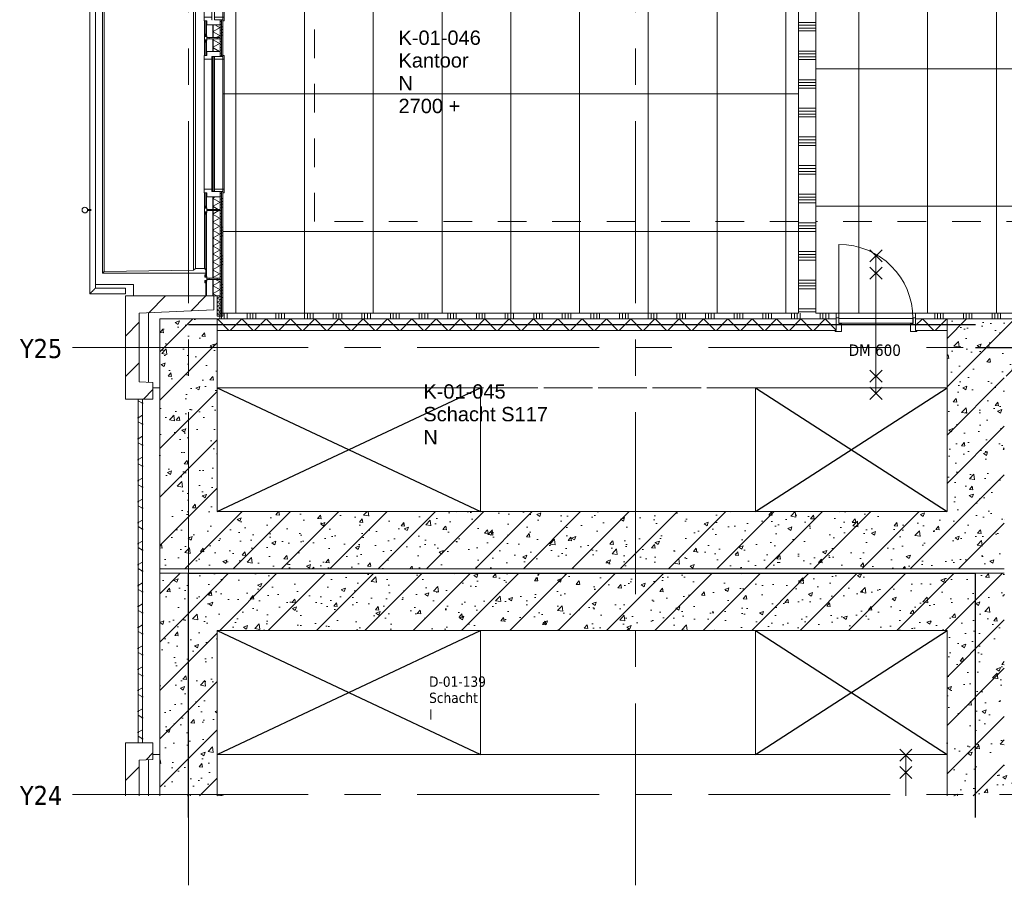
# Model space of a CAD drawing. Header units: millimetres. Extents: x 83969 to 141394, y 139608 to 176267.
# Tile 1 of 40: x 84327 to 92920, y 139608 to 147161. Entities that reach past the tile are written whole.
import ezdxf
from ezdxf.enums import TextEntityAlignment as Align

# ---------------------------------------------------------------- set-up
doc = ezdxf.new("R2010")
doc.units = ezdxf.units.MM
doc.header["$LTSCALE"] = 50
doc.linetypes.add('B0401', pattern=[9.5, 5, -1.5, -3])
doc.linetypes.add('CENTER', pattern=[50.8, 31.75, -6.35, 6.35, -6.35])
for name, color, linetype in [('00---0--FM-RUIMTENR', 7, 'Continuous'), ('AL68----_BRAND_60 MIN', 92, 'BR60'), ('AT$1A---_BWDTEKST', 7, 'Continuous'), ('AT$1A---_PLAFONDHOOGTE', 7, 'Continuous'), ('AT$1A---_TEKST', 7, 'Continuous'), ('AT$1A---_ZONETEKST', 7, 'Continuous')]:
    doc.layers.add(name, color=color, linetype=linetype)
for name, color, linetype, lineweight in [('AA$1A---_ARCEER', 1, 'Continuous', 18), ('AL$7A---_STRAMIEN', 8, 'CENTER', 9), ('AL21----_BUITENWAND', 7, 'Continuous', 9), ('AL21----_BUITENWANDAFW', 4, 'Continuous', 9), ('AL22----_BINNENWAND', 7, 'Continuous', 9), ('AL23----_VLOEREN', 2, 'Continuous', 9), ('AL28----_KOLOMKOP_BETONBAND', 2, 'B0401', 9), ('AL31----_BUITENKOZIJN', 14, 'Continuous', 9), ('AL32----_BINNENKOZIJN', 3, 'Continuous', 9), ('AL32----_tekst', 14, 'Continuous', 9), ('AL34----_BALUSTRADES', 1, 'Continuous', 9), ('AL35----_PLAFONDS', 16, 'Continuous', 9), ('AT$1A---_200ZONETEKST', 7, 'Continuous', 9)]:
    doc.layers.add(name, color=color, linetype=linetype, lineweight=lineweight)
doc.styles.add('FM_TEKST', font='arial.ttf')
doc.styles.add('Tahoma', font='tahoma.ttf', dxfattribs={"height": 100})
doc.styles.add('Tahoma_1', font='tahoma.ttf', dxfattribs={"height": 90})
doc.styles.add('Tahoma_3', font='tahoma.ttf', dxfattribs={"height": 166.628086})
doc.linetypes.add('BR60', pattern='A,15,-1,["60",Standard,S=2.5,R=0,X=0,Y=-1.25],-4', length=20)
pattern_1 = [(50, (154885.57, 120319.74), (364.3679, -31.8783), [38.1, -419.1]), (355, (154885.57, 120319.74), (-70.4859, 382.1133), [30.48, -335.28]), (100.451, (154915.94, 120317.1), (293.885, 350.2334), [32.38, -356.18]), (46.184, (154885.57, 120421.34), (542.1585, -84.0858), [57.15, -628.65]), (96.636, (154930.75, 120414.33), (474.805, 494.8554), [48.57, -534.27]), (351.184, (154885.6, 120421.34), (474.81, 494.85), [45.72, -502.92]), (21, (154936.37, 120395.94), (303.2285, -204.5305), [38.1, -419.1]), (326, (154936.37, 120395.94), (123.6039, 368.376), [30.48, -335.28]), (71.451, (154961.64, 120378.9), (426.8341, 163.8427), [32.38, -356.18]), (37.5, (154885.57, 120319.74), (6.17665, 169.11015), [1.676, -329.54, 1.676, -338.684, -336.55]), (37.5, (154885.57, 120319.74), (6.17665, 169.11015), [-671.576, 1.676, -334.874]), (7.5, (154885.57, 120319.74), (133.63888, 200.3615), [1.676, -192.38, 1.676, -321.92, -128.27]), (7.5, (154885.57, 120319.74), (133.63888, 200.3615), [-517.652, 1.676, -126.594]), (327.5, (154772.29, 120319.74), (271.18182, -11.45836), [1.676, -125.324, 1.676, -394.564, -525.78]), (327.5, (154772.29, 120319.74), (271.18182, -11.45836), [-523.24, 1.676, -524.104]), (317.5, (154721.5, 120319.74), (296.2585, 50.85285), [1.676, -163.424, 1.676, -261.468, -373.38]), (317.5, (154721.5, 120319.74), (296.2585, 50.85285), [-428.244, 1.676, -371.704]), (45, (154885.57, 120319.74), (211.036, -211.036), [])]
pattern_2 = [(0, (154885.574, 120319.74), (0, 25), [])]

# ---------------------------------------------------------------- blocks, each defined once
blk = doc.blocks.new('LUMC_constructie_2018_rvt-1-bwd N-01')
at = {"layer": 'AA$1A---_ARCEER'}
h = blk.add_hatch(dxfattribs=at)
h.set_pattern_fill('FP_250', color=256, style=0, pattern_type=2)
h.set_pattern_definition(pattern_1)
h.paths.add_polyline_path([(85550, 142870), (86050, 142870), (86050, 144550), (85550, 144550), (85550, 143685)], flags=0)
h = blk.add_hatch(dxfattribs=at)
h.set_pattern_fill('FP_250', color=256, style=0, pattern_type=2)
h.set_pattern_definition(pattern_1)
h.paths.add_polyline_path([(92420, 144050), (93850, 144050), (93850, 144550), (92420, 144550)], flags=0)
h = blk.add_hatch(dxfattribs=at)
h.set_pattern_fill('FP_250', color=256, style=0, pattern_type=2)
h.set_pattern_definition(pattern_1)
h.paths.add_polyline_path([(92420, 142370), (92920, 142370), (92920, 144050), (92420, 144050), (92420, 142585.8)], flags=0)
h = blk.add_hatch(dxfattribs=at)
h.set_pattern_fill('FP_250', color=256, style=0, pattern_type=2)
h.set_pattern_definition(pattern_1)
h.paths.add_polyline_path([(87010.6, 142370), (92420, 142370), (92420, 142870), (85550, 142870), (85550, 142370)], flags=0)
h = blk.add_hatch(dxfattribs=at)
h.set_pattern_fill('FP_250', color=256, style=0, pattern_type=2)
h.set_pattern_definition(pattern_1)
h.paths.add_polyline_path([(85550, 140387.3), (86050, 140387.3), (86050, 142330), (85550, 142330)], flags=0)
h = blk.add_hatch(dxfattribs=at)
h.set_pattern_fill('FP_250', color=256, style=0, pattern_type=2)
h.set_pattern_definition(pattern_1)
h.paths.add_polyline_path([(92920, 141830), (92920, 142330), (86050, 142330), (86050, 141830), (92420, 141830)], flags=0)
h = blk.add_hatch(dxfattribs=at)
h.set_pattern_fill('FP_250', color=256, style=0, pattern_type=2)
h.set_pattern_definition(pattern_1)
h.paths.add_polyline_path([(92420, 140387.3), (92920, 140387.3), (92920, 141830), (92420, 141830)], flags=0)
h = blk.add_hatch(dxfattribs=at)
h.set_pattern_fill('FP_250', color=256, style=0, pattern_type=2)
h.set_pattern_definition(pattern_1)
h.paths.add_polyline_path([(93093.8, 140387.3), (93850, 140387.3), (93850, 140650), (92920, 140650), (92920, 140387.3)], flags=0)
for p, q in [((86050, 142870), (88350, 143950)), ((86050, 143950), (88350, 142870)), ((90750, 143950), (92420, 142870)), ((90750, 142870), (92420, 143950)), ((86050, 140750), (88350, 141830)), ((86050, 141830), (88350, 140750)), ((90750, 141830), (92420, 140750)), ((90750, 140750), (92420, 141830))]:
    blk.add_line(p, q)
at = {"layer": 'AL22----_BINNENWAND'}
for p, q in [((86050, 144550), (85550, 144550)), ((85550, 144550), (85550, 142870)), ((86050, 142870), (86050, 144550)), ((93850, 144550), (92420, 144550)), ((92420, 144550), (92420, 144050)), ((92420, 144050), (92420, 142870)), ((85550, 142870), (85550, 142370)), ((92420, 142870), (86050, 142870)), ((85550, 142370), (92420, 142370)), ((86050, 142330), (85550, 142330)), ((85550, 142330), (85550, 140387.3)), ((92920, 142330), (86050, 142330)), ((92420, 142370), (92920, 142370)), ((86050, 140387.3), (86050, 141830)), ((86050, 141830), (92420, 141830)), ((92420, 141830), (92420, 140387.3))]:
    blk.add_line(p, q, dxfattribs=at)
at = {"layer": 'AL23----_VLOEREN'}
for p, q in [((85450, 144603.7), (85450, 143996.3)), ((85490, 143950), (85550, 143950)), ((86050, 143950), (88350, 143950)), ((88350, 142870), (88350, 143950)), ((88350, 143950), (88350, 142870)), ((90750, 143950), (90750, 142870)), ((90750, 143950), (92420, 143950)), ((90750, 142870), (90750, 143950)), ((85550, 142330), (85550, 142370)), ((85550, 142370), (85550, 142330)), ((88350, 140750), (88350, 141830)), ((88350, 141830), (88350, 140750)), ((90750, 141830), (90750, 140750)), ((90750, 140750), (90750, 141830)), ((85450, 140703.7), (85450, 140387.3)), ((85550, 140750), (85490, 140750)), ((88350, 140750), (86050, 140750)), ((92420, 140750), (90750, 140750))]:
    blk.add_line(p, q, dxfattribs=at)
at = {"layer": 'AL28----_KOLOMKOP_BETONBAND'}
for p, q in [((86900, 145400), (86900, 148425)), ((86900, 145400), (86900, 148425)), ((91125, 145400), (86900, 145400)), ((91125, 145400), (86900, 145400)), ((124539, 145400), (91275, 145400)), ((124539, 145400), (91275, 145400)), ((85450, 144603.7), (85450, 143996.3)), ((85490, 143950), (85550, 143950)), ((86050, 143950), (92420, 143950)), ((90750, 143950), (88350, 143950)), ((85550, 140750), (85490, 140750)), ((88350, 140750), (86050, 140750)), ((90750, 140750), (88350, 140750)), ((88350, 140750), (90750, 140750)), ((92420, 140750), (90750, 140750)), ((93350, 140750), (92920, 140750))]:
    blk.add_line(p, q, dxfattribs=at)
blk = doc.blocks.new('21_LUMC_MOD_prefab_gevelbekleding_kolom - wand_eind_rechts-6407676-bwd N-01')
at = {"layer": 'AL21----_BUITENWANDAFW'}
h = blk.add_hatch(dxfattribs=at)
h.set_pattern_fill('FP_253', color=256, style=0, pattern_type=2)
h.set_pattern_definition([(135, (20080.26, 69250.57), (-176.7767, -176.7767), [])])
h.paths.add_polyline_path([(12.7, -311), (12.7, -265), (-300, -265), (-305.5, -145), (-450, -145), (-450, -385), (12.7, -385)], flags=0)
for p, q in [((-305.5, -145), (-450, -145)), ((-450, -145), (-450, -385)), ((-300, -265), (-305.5, -145)), ((12.7, -265), (-300, -265)), ((-450, -385), (12.7, -385))]:
    blk.add_line(p, q, dxfattribs=at)
blk = doc.blocks.new('21_LUMC_MOD_prefab_gevelbekleding_kolom - wand_eind_links-6407699-bwd N-01')
at = {"layer": 'AL21----_BUITENWANDAFW'}
h = blk.add_hatch(dxfattribs=at)
h.set_pattern_fill('FP_264', color=256, style=0, pattern_type=2)
h.set_pattern_definition([(135, (23980.26, 69250.57), (-176.7767, -176.7767), [])])
h.paths.add_polyline_path([(450, -145.2), (450, -145), (305.5, -145.2), (300, -265), (-300, -265), (-330, 385), (-450, 385), (-450, -385), (450, -385)], flags=0)
for p, q in [((-330, 385), (-450, 385)), ((-450, 385), (-450, -385)), ((-300, -265), (-330, 385)), ((305.5, -145), (300, -265)), ((450, -145), (305.5, -145)), ((450, -385), (450, -145)), ((300, -265), (-300, -265)), ((-450, -385), (450, -385))]:
    blk.add_line(p, q, dxfattribs=at)
blk = doc.blocks.new('23_LUMC_MOD_prefab_gevelbekleding_balkon - balkonplaat-2979898-bwd N-01')
at = {"layer": 'AL23----_VLOEREN'}
for p, q in [((-3305, 872.5), (-3295, 872.5)), ((-2705, 872.5), (-2695, 872.5)), ((-1205, 872.5), (-1195, 872.5)), ((1195, 872.5), (1205, 872.5)), ((2695, 872.5), (2705, 872.5)), ((3295, 872.5), (3305, 872.5)), ((-3305, 802.5), (-3295, 802.5)), ((-3228, 802.5), (-3226, 802.5)), ((-3226, 778.5), (-3228, 780.5)), ((-2774, 802.5), (-2772, 802.5)), ((-2705, 802.5), (-2695, 802.5)), ((-1205, 802.5), (-1195, 802.5)), ((-305, 802.5), (-295, 802.5)), ((1195, 802.5), (1205, 802.5)), ((2695, 802.5), (2705, 802.5)), ((3210, 762.5), (3221.5, 774)), ((3250, 774), (3250, -127.5)), ((3295, 802.5), (3305, 802.5)), ((-3325, 762.5), (-3250, 762.5)), ((-3250, 766), (-3250, 762.5)), ((-3250, 762.5), (-3210, 762.5)), ((-3210, 762.5), (-3218.5, 771)), ((-3210, 762.5), (-2550, 762.5)), ((-1350, 762.5), (-1050, 762.5)), ((-450, 762.5), (-150, 762.5)), ((1050, 762.5), (1350, 762.5)), ((2550, 762.5), (3210, 762.5)), ((3210, 682.5), (3210, 762.5)), ((-3210, 682.5), (-3210, 667.5)), ((-3210, 682.5), (3210, 682.5)), ((-3210, 667.5), (-3210, 572.5)), ((-3210, 667.5), (3225, 667.5)), ((3225, 667.5), (3210, 682.5)), ((3235, -112.5), (3225, 667.5)), ((-3250, 572.5), (-3325, 572.5)), ((-3226.2, 572.5), (-3250, 572.5)), ((-3250, 572.5), (-3250, -127.5)), ((-3235, -112.5), (-3226.2, 572.5)), ((-3210, 572.5), (-3226.2, 572.5)), ((-3350, 142.5), (-3450, 142.5)), ((-3350, 142.5), (-3350, -189.1)), ((3350, -189.2), (3350, 142.5)), ((3350, 142.5), (3450, 142.5)), ((-3250, -127.5), (-3235, -112.5)), ((3250, -127.5), (-3250, -127.5)), ((-3235, -112.5), (3235, -112.5)), ((3250, -127.5), (3235, -112.5))]:
    blk.add_line(p, q, dxfattribs=at)
for radius, start, end in [(95, 90, 270), (50, 0, 180), (50, 180, 0)]:
    blk.add_arc((-3325, 667.5), radius, start, end, dxfattribs=at)
blk = doc.blocks.new('Railing - standaard_2rails-3175959-bwd N-01')
at = {"layer": 'AL34----_BALUSTRADES'}
for p, q in [((-30, -4), (-30, 4)), ((0.9, 4), (-30, 4)), ((-10, 4), (-10, 85)), ((0.9, -4), (-30, -4)), ((-10, -85), (-10, -4))]:
    blk.add_line(p, q, dxfattribs=at)
for radius, start, end in [(24.1, 90, 270), (24.1, 162.76738, 180), (24.1, 127.58894, 160.69847), (24.2, 55.33669, 124.66331), (24.2, 270, 90), (24.2, 19.30153, 52.41106), (24.2, 0, 17.23262), (24.1, 180, 197.23262), (24.1, 199.30153, 232.41106), (24.1, 235.33669, 304.66331), (24.2, 307.58894, 340.69847), (24.2, 342.76738, 0)]:
    blk.add_arc((-54.2, 0), radius, start, end, dxfattribs=at)
blk = doc.blocks.new('Railing - Railing-5681899-bwd N-01')
at = {"layer": 'AL34----_BALUSTRADES'}
for p, q in [((-69945.5, 31300.3), (-69945.5, 24450.3)), ((-69945.5, 31300.3), (-69897.2, 31300.3)), ((-69897.2, 24498.6), (-69897.2, 31300.3)), ((-69635.6, 24498.6), (-69897.2, 24498.6)), ((-69635.6, 24498.6), (-69635.6, 24450.3)), ((-69945.5, 24450.3), (-69635.6, 24450.3))]:
    blk.add_line(p, q, dxfattribs=at)
blk.add_open_spline([(-69945.5, 24450.3), (-69945.5, 24450.3), (-69945.1, 24450.7), (-69943.7, 24452.1), (-69942.3, 24453.5), (-69940.9, 24455), (-69939.5, 24456.3), (-69938.1, 24457.7), (-69936.1, 24459.7), (-69933.9, 24461.9), (-69932.1, 24463.8), (-69930.6, 24465.2), (-69929.1, 24466.7), (-69927.6, 24468.2), (-69926.1, 24469.7), (-69924.5, 24471.3), (-69923, 24472.9), (-69921.4, 24474.5), (-69919.8, 24476), (-69918.2, 24477.6), (-69916.7, 24479.2), (-69915.1, 24480.7), (-69913.6, 24482.2), (-69912.1, 24483.7), (-69910.7, 24485.2), (-69909.3, 24486.5), (-69907.9, 24487.9), (-69906.2, 24489.6), (-69904.6, 24491.2), (-69903.2, 24492.6), (-69901.9, 24494), (-69900.4, 24495.4), (-69899, 24496.8), (-69897.6, 24498.2), (-69897.2, 24498.6), (-69897.2, 24498.6)], degree=3, knots=[0, 0, 0, 0, 0.083333, 0.125, 0.166667, 0.208333, 0.229167, 0.25, 0.291667, 0.333333, 0.354167, 0.375, 0.395833, 0.416667, 0.4375, 0.458333, 0.479167, 0.5, 0.520833, 0.541667, 0.5625, 0.583333, 0.604167, 0.625, 0.645833, 0.666667, 0.6875, 0.708333, 0.75, 0.770833, 0.791667, 0.833333, 0.875, 0.916667, 1, 1, 1, 1], dxfattribs=at)
for p in [(-69935.6, 30580.3), (-69935.6, 28780.3), (-69935.6, 26980.3), (-69935.6, 25180.3)]:
    blk.add_blockref('Railing - standaard_2rails-3175959-bwd N-01', p)
blk = doc.blocks.new('31_LUMC_MOD_houten buitenkozijn_vast raam_enkel - fase1_1100x1200mm-7080326-bwd N-01')
at = {"layer": 'AL31----_BUITENKOZIJN'}
blk.add_hatch(color=256, dxfattribs=at).paths.add_polyline_path([(715, 76.25), (717, 76.25), (717, 80.25), (733, 80.25), (733, 64.25), (767, 64.25), (767, 80.25), (783, 80.25), (783, 76.25), (785, 76.25), (785, 82.25), (765, 82.25), (765, 66.25), (735, 66.25), (735, 82.25), (715, 82.25)], flags=0)
for p, q in [((-600, 89.25), (-600, 74.25)), ((-567, 89.25), (-600, 89.25)), ((-567, 22.25), (-567, 89.25)), ((-567, 89.25), (567, 89.25)), ((600, 89.25), (567, 89.25)), ((567, 89.25), (567, 22.25)), ((600, 74.25), (600, 89.25)), ((-589, 19.75), (-589, 22.25)), ((-589, 22.25), (-567, 22.25)), ((567, 22.25), (-567, 22.25)), ((567, 22.25), (589, 22.25)), ((589, 22.25), (589, 19.75)), ((735, 82.25), (715, 82.25)), ((715, 82.25), (715, 76.25)), ((715, 76.25), (717, 76.25)), ((717, 76.25), (717, 80.25)), ((717, 80.25), (733, 80.25)), ((733, 80.25), (733, 64.25)), ((735, 66.25), (735, 82.25)), ((765, 66.25), (735, 66.25)), ((745, 64.25), (755, 64.25)), ((785, 82.25), (765, 82.25)), ((765, 82.25), (765, 66.25)), ((767, 64.25), (767, 80.25)), ((767, 80.25), (783, 80.25)), ((783, 80.25), (783, 76.25)), ((783, 76.25), (785, 76.25)), ((785, 76.25), (785, 82.25)), ((-600, -74.25), (-600, -86.75)), ((-589, -49.75), (-589, -0.25)), ((-589, -2.75), (-589, -49.75)), ((-567, -2.75), (-589, -2.75)), ((-567, -86.75), (-567, -2.75)), ((-567, -2.75), (567, -2.75)), ((589, -2.75), (567, -2.75)), ((567, -2.75), (567, -86.75)), ((589, -0.25), (589, -49.75)), ((589, -49.75), (589, -2.75)), ((600, -86.75), (600, -74.25)), ((-600, -86.75), (-567, -86.75)), ((567, -86.75), (-567, -86.75)), ((567, -86.75), (600, -86.75))]:
    blk.add_line(p, q, dxfattribs=at)
blk = doc.blocks.new('30_LUMC_MOD_kozijnvulling_glas_dubbel - floatglas-7417961-bwd N-01')
at = {"layer": 'AL31----_BUITENKOZIJN'}
h = blk.add_hatch(dxfattribs=at)
h.set_pattern_fill('FP_269', color=256, style=0, pattern_type=2)
h.set_pattern_definition([(225, (-609.6, 10), (28.2843, -28.2843), [])])
h.paths.add_polyline_path([(589, 10), (-589, 10), (-589, 5), (589, 5)], flags=0)
h = blk.add_hatch(dxfattribs=at)
h.set_pattern_fill('FP_270', color=256, style=0, pattern_type=2)
h.set_pattern_definition([(225, (-609.6, -10), (28.2843, -28.2843), [])])
h.paths.add_polyline_path([(589, -5), (-589, -5), (-589, -10), (589, -10)], flags=0)
for p, q in [((-589, 10), (589, 10)), ((-589, 5), (-589, 10)), ((589, 5), (-589, 5)), ((-589, 5), (-589, -5)), ((589, 5), (-589, 5)), ((589, 5), (589, 10)), ((589, -5), (589, 5)), ((-589, -5), (589, -5)), ((-589, -5), (589, -5)), ((-589, -5), (-589, -10)), ((589, -10), (-589, -10)), ((589, -5), (589, -10))]:
    blk.add_line(p, q, dxfattribs=at)
blk = doc.blocks.new('31_LUMC_MOD_houten buitenkozijn_dicht paneel - fase1_600mm-3176942-bwd N-01')
at = {"layer": 'AL31----_BUITENKOZIJN'}
for points in [[(-335, 76.25), (-333, 76.25), (-333, 80.25), (-317, 80.25), (-317, 64.25), (-283, 64.25), (-283, 80.25), (-267, 80.25), (-267, 76.25), (-265, 76.25), (-265, 82.25), (-285, 82.25), (-285, 66.25), (-315, 66.25), (-315, 82.25), (-335, 82.25)], [(265, 76.25), (267, 76.25), (267, 80.25), (283, 80.25), (283, 64.25), (317, 64.25), (317, 80.25), (333, 80.25), (333, 76.25), (335, 76.25), (335, 82.25), (315, 82.25), (315, 66.25), (285, 66.25), (285, 82.25), (265, 82.25)]]:
    blk.add_hatch(color=256, dxfattribs=at).paths.add_polyline_path(points, flags=0)
for p, q in [((-315, 82.25), (-335, 82.25)), ((-335, 82.25), (-335, 76.25)), ((-335, 76.25), (-333, 76.25)), ((-333, 76.25), (-333, 80.25)), ((-333, 80.25), (-317, 80.25)), ((-317, 80.25), (-317, 64.25)), ((-315, 66.25), (-315, 82.25)), ((-285, 66.25), (-315, 66.25)), ((-305, 64.25), (-295, 64.25)), ((-265, 82.25), (-285, 82.25)), ((-285, 82.25), (-285, 66.25)), ((-283, 64.25), (-283, 80.25)), ((-283, 80.25), (-267, 80.25)), ((-267, 80.25), (-267, 76.25)), ((-267, 76.25), (-265, 76.25)), ((-265, 76.25), (-265, 82.25)), ((285, 82.25), (265, 82.25)), ((265, 82.25), (265, 76.25)), ((265, 76.25), (267, 76.25)), ((267, 76.25), (267, 80.25)), ((267, 80.25), (283, 80.25)), ((283, 80.25), (283, 64.25)), ((285, 66.25), (285, 82.25)), ((315, 66.25), (285, 66.25)), ((295, 64.25), (305, 64.25)), ((335, 82.25), (315, 82.25)), ((315, 82.25), (315, 66.25)), ((317, 64.25), (317, 80.25)), ((317, 80.25), (333, 80.25)), ((333, 80.25), (333, 76.25)), ((333, 76.25), (335, 76.25)), ((335, 76.25), (335, 82.25))]:
    blk.add_line(p, q, dxfattribs=at)
blk = doc.blocks.new('LUMC_schil_2018_rvt-1-bwd N-01')
at = {"layer": 'AA$1A---_ARCEER'}
h = blk.add_hatch(dxfattribs=at)
h.set_pattern_fill('FP_261', color=256, angle=-120, style=0, pattern_type=2)
h.set_pattern_definition([(330, (85951.5, 148200), (60.0078, 34.6365), []), (30, (85951.5, 148130.7), (0.0078, 69.2865), [])])
h.paths.add_polyline_path([(86020, 144750), (86075.5, 144750), (86075.5, 144895), (86015.5, 144895), (86015.5, 144750)], flags=0)
h.paths.add_polyline_path([(86075.5, 144905), (86075.5, 145495), (86015.5, 145495), (86015.5, 144905), (86060.1, 144905)], flags=0)
h.paths.add_polyline_path([(86015.5, 145505), (86075.5, 145505), (86075.5, 145616), (86015.5, 145616), (86015.5, 145608.7)], flags=0)
h.paths.add_polyline_path([(86015.5, 146884), (86075.5, 146884), (86075.5, 146995), (86015.5, 146995), (86015.5, 146982.7)], flags=0)
h.paths.add_polyline_path([(86015.5, 147005), (86075.5, 147005), (86075.5, 147116), (86015.5, 147116)], flags=0)
h.paths.add_polyline_path([(86075.5, 148384), (86075.5, 148495), (86015.5, 148495), (86015.5, 148384), (86060.1, 148384)], flags=0)
h.paths.add_polyline_path([(86015.5, 148505), (86075.5, 148505), (86075.5, 148616), (86015.5, 148616)], flags=0)
h.paths.add_polyline_path([(86015.5, 149284), (86075.5, 149284), (86075.5, 149395), (86015.5, 149395), (86015.5, 149318.6)], flags=0)
h.paths.add_polyline_path([(86015.5, 149405), (86075.5, 149405), (86075.5, 149516), (86015.5, 149516), (86015.5, 149456)], flags=0)
h.paths.add_polyline_path([(86075.5, 150784), (86075.5, 150895), (86015.5, 150895), (86015.5, 150784)], flags=0)
h.paths.add_polyline_path([(86075.5, 151505), (86075.5, 151650), (86015.5, 151650), (86015.5, 151505), (86060.1, 151505)], flags=0)
h = blk.add_hatch(dxfattribs=at)
h.set_pattern_fill('FP_249', color=256, style=0, pattern_type=2)
h.set_pattern_definition(pattern_2)
h.paths.add_polyline_path([(86087.5, 144750), (86087.5, 145661), (86075.5, 145661), (86075.5, 144750)], flags=0)
h.paths.add_polyline_path([(86075.5, 146839), (86087.5, 146839), (86087.5, 147161), (86075.5, 147161), (86075.5, 146884)], flags=0)
h.paths.add_polyline_path([(86087.5, 148339), (86087.5, 148661), (86075.5, 148661), (86075.5, 148339)], flags=0)
h.paths.add_polyline_path([(86075.5, 149239), (86087.5, 149239), (86087.5, 149561), (86075.5, 149561), (86075.5, 149284)], flags=0)
h.paths.add_polyline_path([(86087.5, 150739), (86087.5, 150972), (86075.5, 150972), (86075.5, 150739)], flags=0)
h.paths.add_polyline_path([(86087.5, 151428), (86087.5, 151650), (86075.5, 151650), (86075.5, 151428)], flags=0)
h = blk.add_hatch(dxfattribs=at)
h.set_pattern_fill('FP_260', color=256, angle=-90, style=0, pattern_type=2)
h.set_pattern_definition([(0, (85951.5, 148100), (0, 250), []), (0, (85951.5, 148075), (0, 250), []), (0, (85951.5, 148050), (0, 250), []), (0, (85951.5, 148025), (0, 250), [])])
h.paths.add_polyline_path([(86100, 144750), (86100, 145661), (86087.5, 145661), (86087.5, 144750)], flags=0)
h.paths.add_polyline_path([(86087.5, 146839), (86100, 146839), (86100, 147161), (86087.5, 147161), (86087.5, 146982.7)], flags=0)
h.paths.add_polyline_path([(86087.5, 148339), (86100, 148339), (86100, 148661), (86087.5, 148661), (86087.5, 148356.8)], flags=0)
h.paths.add_polyline_path([(86100, 149239), (86100, 149561), (86087.5, 149561), (86087.5, 149239)], flags=0)
h.paths.add_polyline_path([(86087.5, 150739), (86100, 150739), (86100, 150972), (86087.5, 150972), (86087.5, 150830.1)], flags=0)
h.paths.add_polyline_path([(86100, 151428), (86100, 151650), (86087.5, 151650), (86087.5, 151428)], flags=0)
h = blk.add_hatch(dxfattribs=at)
h.set_pattern_fill('FP_263', color=256, angle=-120, style=0, pattern_type=2)
h.set_pattern_definition([(330, (86050, 144662.5), (29.982, 17.331), []), (30, (86050, 144627.85), (-0.018, 34.631), [])])
h.paths.add_polyline_path([(86050, 144575), (86075.5, 144575), (86075.5, 144750), (86050, 144750)], flags=0)
h = blk.add_hatch(dxfattribs=at)
h.set_pattern_fill('FP_249', color=256, style=0, pattern_type=2)
h.set_pattern_definition(pattern_2)
h.paths.add_polyline_path([(86075.5, 144575), (86087.5, 144575), (86087.5, 144750), (86075.5, 144750)], flags=0)
h = blk.add_hatch(dxfattribs=at)
h.set_pattern_fill('FP_262', color=256, angle=-90, style=0, pattern_type=2)
h.set_pattern_definition([(0, (86050, 144562.5), (0, 250), []), (0, (86050, 144537.5), (0, 250), []), (0, (86050, 144512.5), (0, 250), []), (0, (86050, 144487.5), (0, 250), [])])
h.paths.add_polyline_path([(86087.5, 144575), (86100, 144575), (86100, 144750), (86087.5, 144750)], flags=0)
h = blk.add_hatch(dxfattribs=at)
h.set_pattern_fill('FP_279', color=256, angle=242, style=0, pattern_type=2)
h.set_pattern_definition([(152, (85400, 142350), (-75.82, -142.596), []), (90, (85399.5, 142350), (-65, -1e-12), [0, -77.75, 105.25, 0]), (28, (85252, 142350), (-75.82, 142.596), []), (90, (85360.5, 142405), (-65, -1e-12), [0, -148, 35, 0])])
h.paths.add_polyline_path([(85360, 140850), (85400, 140850), (85400, 143850), (85360, 143850), (85360, 142585.8)], flags=0)
h = blk.add_hatch(dxfattribs=at)
h.set_pattern_fill('FP_251', color=256, angle=-120, style=0, pattern_type=2)
h.set_pattern_definition([(330, (86050, 140175), (29.9822, 17.3308), []), (30, (86050, 140140.35), (-0.0178, 34.6308), [])])
h.paths.add_polyline_path([(86075.5, 140387.3), (86075.5, 140400), (86050, 140400), (86050, 140387.3)], flags=0)
h = blk.add_hatch(dxfattribs=at)
h.set_pattern_fill('FP_249', color=256, style=0, pattern_type=2)
h.set_pattern_definition(pattern_2)
h.paths.add_polyline_path([(86075.5, 140387.3), (86087.5, 140387.3), (86087.5, 140400), (86075.5, 140400)], flags=0)
h = blk.add_hatch(dxfattribs=at)
h.set_pattern_fill('FP_252', color=256, angle=-90, style=0, pattern_type=2)
h.set_pattern_definition([(0, (86050, 140075), (0, 250), []), (0, (86050, 140050), (0, 250), []), (0, (86050, 140025), (0, 250), []), (0, (86050, 140000), (0, 250), [])])
h.paths.add_polyline_path([(86087.5, 140387.3), (86100, 140387.3), (86100, 140400), (86087.5, 140400)], flags=0)
at = {"layer": 'AL21----_BUITENWAND'}
for p, q in [((85951.5, 147150), (85951.5, 147020)), ((85961.5, 147150), (85951.5, 147150)), ((85957.5, 147020), (85957.5, 147150)), ((85961.5, 147116), (85961.5, 147150)), ((86075.5, 147116), (85961.5, 147116)), ((86012.5, 147005), (86012.5, 147116)), ((86015.5, 147005), (86015.5, 147116)), ((86100, 147161), (86075.5, 147161)), ((86075.5, 147161), (86075.5, 147116)), ((86075.5, 147005), (86075.5, 147116)), ((86087.5, 146839), (86087.5, 147161)), ((86100, 146839), (86100, 147161)), ((85951.5, 147020), (85961.5, 147020)), ((85961.5, 146980), (85951.5, 146980)), ((85951.5, 146980), (85951.5, 146850)), ((85957.5, 146850), (85957.5, 146980)), ((85961.5, 147020), (85961.5, 147005)), ((85961.5, 147005), (86075.5, 147005)), ((86075.5, 146995), (85961.5, 146995)), ((85961.5, 146995), (85961.5, 146980)), ((86012.5, 146884), (86012.5, 146995)), ((86015.5, 146884), (86015.5, 146995)), ((86075.5, 147005), (86075.5, 146995)), ((86075.5, 146884), (86075.5, 146995)), ((85961.5, 146850), (85961.5, 146884)), ((85961.5, 146884), (86075.5, 146884)), ((86075.5, 146884), (86075.5, 146839)), ((85951.5, 146850), (85961.5, 146850)), ((86075.5, 146839), (86100, 146839)), ((85951.5, 145650), (85951.5, 145520)), ((85961.5, 145650), (85951.5, 145650)), ((85957.5, 145520), (85957.5, 145650)), ((85961.5, 145616), (85961.5, 145650)), ((86100, 145661), (86075.5, 145661)), ((86075.5, 145661), (86075.5, 145616)), ((86087.5, 144750), (86087.5, 145661)), ((86100, 144750), (86100, 145661)), ((86075.5, 145616), (85961.5, 145616)), ((86012.5, 145505), (86012.5, 145616)), ((86015.5, 145505), (86015.5, 145616)), ((86075.5, 145505), (86075.5, 145616)), ((85951.5, 145520), (85961.5, 145520)), ((85961.5, 145480), (85951.5, 145480)), ((85951.5, 145480), (85951.5, 144920)), ((85957.5, 144920), (85957.5, 145480)), ((85961.5, 145520), (85961.5, 145505)), ((85961.5, 145505), (86075.5, 145505)), ((86075.5, 145495), (85961.5, 145495)), ((85961.5, 145495), (85961.5, 145480)), ((86012.5, 144905), (86012.5, 145495)), ((86015.5, 144905), (86015.5, 145495)), ((86075.5, 145505), (86075.5, 145495)), ((86075.5, 144905), (86075.5, 145495)), ((85951.5, 144920), (85961.5, 144920)), ((85961.5, 144880), (85951.5, 144880)), ((85951.5, 144880), (85951.5, 144750)), ((85957.5, 144750), (85957.5, 144880)), ((85961.5, 144920), (85961.5, 144905)), ((85961.5, 144905), (86075.5, 144905)), ((86075.5, 144895), (85961.5, 144895)), ((85961.5, 144895), (85961.5, 144880)), ((86012.5, 144750), (86012.5, 144895)), ((86015.5, 144750), (86015.5, 144895)), ((86075.5, 144905), (86075.5, 144895)), ((86075.5, 144750), (86075.5, 144895)), ((86020, 144750), (86050, 144750)), ((86050, 144750), (86075.5, 144750)), ((86050, 144750), (86050, 144575)), ((86075.5, 144750), (86050, 144750)), ((86075.5, 144750), (86075.5, 144575)), ((86087.5, 144750), (86087.5, 144575)), ((86100, 144575), (86100, 144750)), ((86050, 144575), (86100, 144575)), ((85360, 143850), (85360, 140850)), ((85400, 140850), (85400, 143850)), ((86050, 140400), (86050, 140387.3)), ((86100, 140400), (86050, 140400)), ((86075.5, 140387.3), (86075.5, 140400)), ((86087.5, 140387.3), (86087.5, 140400)), ((86100, 140387.3), (86100, 140400))]:
    blk.add_line(p, q, dxfattribs=at)
blk.add_blockref('Railing - Railing-5681899-bwd N-01', (154885.6, 120319.7))
for name, p, rotation in [('23_LUMC_MOD_prefab_gevelbekleding_balkon - balkonplaat-2979898-bwd N-01', (85177.5, 148200), 269.9999999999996), ('31_LUMC_MOD_houten buitenkozijn_vast raam_enkel - fase1_1100x1200mm-7080326-bwd N-01', (86025.8, 147750), 90), ('31_LUMC_MOD_houten buitenkozijn_vast raam_enkel - fase1_1100x1200mm-7080326-bwd N-01', (86025.8, 146250), 90), ('30_LUMC_MOD_kozijnvulling_glas_dubbel - floatglas-7417961-bwd N-01', (86016, 146250), 270.0000000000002), ('31_LUMC_MOD_houten buitenkozijn_dicht paneel - fase1_600mm-3176942-bwd N-01', (86025.8, 145200), 90), ('21_LUMC_MOD_prefab_gevelbekleding_kolom - wand_eind_links-6407699-bwd N-01', (85635, 144300), 270.0000000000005), ('21_LUMC_MOD_prefab_gevelbekleding_kolom - wand_eind_rechts-6407676-bwd N-01', (85635, 140400), 270.0000000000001)]:
    blk.add_blockref(name, p, dxfattribs=dict(rotation=rotation))
blk = doc.blocks.new('32_LUMC_MOD_standaard kozijn_houten draaideur_enkel - 600x2100mm_56_25_x120mm-10042375-bwd N-01')
at = {"layer": 'AL32----_BINNENKOZIJN'}
for p, q in [((-323, 54), (-323, 700)), ((53, 547), (-53, 653)), ((-53, 547), (53, 653)), ((0, -600), (0, 600)), ((53, 397), (-53, 503)), ((-53, 397), (53, 503)), ((53, -503), (-53, -397)), ((-53, -503), (53, -397)), ((53, -653), (-53, -547)), ((-53, -653), (53, -547))]:
    blk.add_line(p, q, dxfattribs=at)
blk.add_arc((-323, 54), 646, 360, 90, dxfattribs=at)
blk = doc.blocks.new('30_LUMC_MOD_houten deurblad_update - blauw _techniek_-9998251-bwd N-01')
at = {"layer": 'AL32----_BINNENKOZIJN'}
for p, q in [((323, 20), (-323, 20)), ((-323, 20), (-323, -20)), ((323, -20), (323, 20)), ((-323, -20), (323, -20))]:
    blk.add_line(p, q, dxfattribs=at)
blk = doc.blocks.new('30_LUMC_MOD_binnenkozijn_standaard - hout-9526199-bwd N-01')
at = {"layer": 'AL32----_BINNENKOZIJN'}
for p, q in [((-325, 60), (-346, 60)), ((-325, 9), (-325, 60)), ((-300, 9), (-325, 9)), ((-300, -60), (-300, 9)), ((325, 9), (300, 9)), ((300, 9), (300, -60)), ((346, 60), (325, 60)), ((325, 60), (325, 9)), ((-356, -50), (-356, -60)), ((-356, -60), (-300, -60)), ((300, -60), (356, -60)), ((356, -60), (356, -50))]:
    blk.add_line(p, q, dxfattribs=at)
blk = doc.blocks.new('32_LUMC_MOD_standaard kozijn_onderdorpel_houten draaideur_enkel - 600x2085mm_56_17_x120mm-9937296-bwd N-01')
for p, q in [((0, -600), (0, -244.8)), ((53, -503), (-53, -397)), ((-53, -503), (53, -397)), ((53, -653), (-53, -547)), ((-53, -653), (53, -547))]:
    blk.add_line(p, q)
blk = doc.blocks.new('FM_RM4')
for tag, p, flags in [('BEDRIJFSORGAAN', (0, -1378.1), 1), ('RUIMTESOORT', (-5, -1668.1), 1), ('GEBRUIK', (-40, -1963.1), 1), ('OPPERVLAKTE', (-35, -2248.1), 9), ('VLOEROPP', (-55, -2518.1), 9), ('OMTREK', (-40, -2803.1), 9), ('HANDLE', (-50, -3118.1), 9), ('VLRHANDLE', (-55, -3383.1), 9), ('HANDLEBLOK', (-50, -3673.1), 9)]:
    blk.add_attdef(tag, p, '', height=125, dxfattribs=dict(flags=flags))
at = {"layer": 'AT$1A---_BWDTEKST', "style": 'FM_TEKST'}
blk.add_attdef('BOUWDEEL', text='', height=125, dxfattribs=at).set_placement((0, -398.1), align=Align.MIDDLE_LEFT)
at = {"layer": 'AT$1A---_PLAFONDHOOGTE', "style": 'FM_TEKST'}
blk.add_attdef('PLAFONDHOOGTE', text='', height=125, dxfattribs=at).set_placement((0, -595.8), align=Align.MIDDLE_LEFT)
at = {"layer": 'AT$1A---_TEKST', "style": 'FM_TEKST'}
blk.add_attdef('RUIMTENAAM', text='', height=125, dxfattribs=at).set_placement((0, -197.8), align=Align.MIDDLE_LEFT)
at = {"layer": 'AT$1A---_ZONETEKST', "style": 'FM_TEKST'}
blk.add_attdef('RUIMTENR', text='', height=125, dxfattribs=at).set_placement((0, 0), align=Align.MIDDLE_LEFT)

msp = doc.modelspace()

# ---------------------------------------------------------------- hatches: boundary and pattern name
at = {"layer": 'AA$1A---_ARCEER'}
h = msp.add_hatch(dxfattribs=at)
h.set_pattern_fill('FP_109', color=256, angle=270, style=0, pattern_type=2)
h.set_pattern_definition([(180, (91275, 151562.5), (-5e-13, -250), []), (180, (91275, 151587.5), (-5e-13, -250), []), (180, (91275, 151612.5), (-5e-13, -250), []), (180, (91275, 151637.5), (-5e-13, -250), [])])
h.paths.add_polyline_path([(91275, 144600), (91275, 147254), (91125, 147254), (91125, 144600)], flags=0)
h.paths.add_polyline_path([(91125, 148246), (91275, 148246), (91275, 148754), (91125, 148754), (91125, 148425)], flags=0)
h.paths.add_polyline_path([(91125, 149746), (91275, 149746), (91275, 153254), (91125, 153254), (91125, 151725)], flags=0)
h.paths.add_polyline_path([(91125, 154246), (91275, 154246), (91275, 154754), (91125, 154754), (91125, 154425)], flags=0)
h.paths.add_polyline_path([(91275, 155746), (91275, 158325), (91125, 158325), (91125, 155746)], flags=0)
h = msp.add_hatch(dxfattribs=at)
h.set_pattern_fill('FP_113', color=256, angle=-135, style=0, pattern_type=2)
h.set_pattern_definition([(225, (89235, 144550), (106.066, -106.066), []), (315, (89235, 144550), (106.066, 106.066), [])])
h.paths.add_polyline_path([(90052.2, 144450), (91454, 144450), (91454, 144550), (86050, 144550), (86050, 144450), (87010.6, 144450)], flags=0)
h.paths.add_polyline_path([(92420, 144450), (92420, 144550), (92146, 144550), (92146, 144450)], flags=0)
h = msp.add_hatch(dxfattribs=at)
h.set_pattern_fill('FP_114', color=256, angle=-90, style=0, pattern_type=2)
h.set_pattern_definition([(90, (90062.5, 144550), (-250, 2e-14), []), (90, (90087.5, 144550), (-250, 2e-14), []), (90, (90112.5, 144550), (-250, 2e-14), []), (90, (90137.5, 144550), (-250, 2e-14), [])])
h.paths.add_polyline_path([(93093.8, 144550), (93850, 144550), (93850, 144600), (92146, 144600), (92146, 144550), (92420, 144550)], flags=0)
h.paths.add_polyline_path([(86075, 144550), (91454, 144550), (91454, 144600), (86075, 144600)], flags=0)
at = {"layer": 'AL35----_PLAFONDS'}
h = msp.add_hatch(dxfattribs=at)
h.set_pattern_fill('FP_5', color=256, style=0, pattern_type=2)
h.set_pattern_definition([(180, (88612.5, 146512.5), (1e-13, 1200), []), (90, (88612.5, 146512.5), (600, -4e-14), [])])
h.paths.add_polyline_path([(86250.2, 144600), (91125, 144600), (91125, 148425), (86100, 148425), (86100, 144600)], flags=0)
h = msp.add_hatch(dxfattribs=at)
h.set_pattern_fill('FP_32', color=256, style=0, pattern_type=2)
h.set_pattern_definition([(0, (107850, 145532.5), (0, -1200), []), (270, (107850, 145532.5), (-600, -4e-14), [])])
h.paths.add_polyline_path([(114975, 143475), (119925, 143475), (119925, 144375), (124425, 144375), (124425, 146390), (122192, 146390), (122192, 146925), (115425, 146925), (115425, 147550), (92950, 147550), (92950, 147590), (91275, 147590), (91275, 144600), (93965, 144600), (93965, 144375), (101150, 144375), (101150, 144550), (101650, 144550), (101650, 144375), (108900, 144375), (108900, 144600), (109500, 144600), (109500, 144375), (114975, 144375)], flags=0)
h.paths.add_polyline_path([(108208.1, 144636.6), (108190.6, 144658.5), (108178.5, 144683.7), (108172.3, 144711), (108172.3, 144739), (108178.5, 144766.3), (108190.6, 144791.5), (108208.1, 144813.4), (108296.5, 144725), (108218.4, 144646.9)], flags=0)
h.paths.add_polyline_path([(108384.9, 144636.6), (108296.5, 144725), (108384.9, 144813.4), (108402.4, 144791.5), (108414.5, 144766.3), (108420.8, 144739), (108420.7, 144711), (108414.5, 144683.7), (108402.4, 144658.5), (108393.1, 144646.9)], flags=0)

# ---------------------------------------------------------------- linework, layer by layer
at = {"layer": 'AL$7A---_STRAMIEN'}
for p, q in [((85800, 139607.7), (85800, 175432.8)), ((89700, 139607.7), (89700, 175432.8)), ((84757.3, 144300), (85257.3, 144300)), ((85257.3, 144300), (133414.5, 144300)), ((84757.3, 140400), (85257.3, 140400)), ((85257.3, 140400), (133414.5, 140400))]:
    msp.add_line(p, q, dxfattribs=at)
at = {"layer": 'AL22----_BINNENWAND'}
for p, q in [((91125, 147254), (91125, 144600)), ((91275, 144600), (91275, 147254)), ((86075, 144550), (86050, 144550)), ((86050, 144550), (86050, 144450)), ((91125, 144600), (86075, 144600)), ((86075, 144600), (86075, 144550)), ((91454, 144550), (86075, 144550)), ((91454, 144600), (91275, 144600)), ((91454, 144450), (91454, 144600)), ((92146, 144600), (92146, 144450)), ((93965, 144600), (92146, 144600)), ((92420, 144550), (92146, 144550)), ((92420, 144450), (92420, 144550)), ((92420, 144550), (93850, 144550)), ((86050, 144450), (91454, 144450)), ((92146, 144450), (92420, 144450))]:
    msp.add_line(p, q, dxfattribs=at)
at = {"layer": 'AL35----_PLAFONDS'}
for p, q in [((86100, 144600), (86100, 148425)), ((92146, 144600), (91454, 144600))]:
    msp.add_line(p, q, dxfattribs=at)
at = {"layer": 'AL68----_BRAND_60 MIN'}
for p, q in [((85800, 144500), (92670, 144500)), ((92670, 144300), (106500, 144300)), ((85800, 142330), (92670, 142330)), ((85800, 140200), (85800, 142330)), ((92670, 140200), (92670, 142330))]:
    msp.add_line(p, q, dxfattribs=at)

# ---------------------------------------------------------------- block references
msp.add_blockref('LUMC_constructie_2018_rvt-1-bwd N-01', (0, 0))
at = {"layer": '00---0--FM-RUIMTENR'}
for p, values in [((87633, 147004), {'RUIMTENR': 'K-01-046', 'RUIMTENAAM': 'Kantoor', 'BOUWDEEL': 'N', 'PLAFONDHOOGTE': '2700 +'}), ((87850, 143917), {'RUIMTENR': 'K-01-045', 'RUIMTENAAM': 'Schacht S117', 'BOUWDEEL': 'N'})]:
    msp.add_blockref('FM_RM4', p, dxfattribs=at).add_auto_attribs(values)
at = {"layer": 'AL32----_BINNENKOZIJN'}
for name in ['32_LUMC_MOD_standaard kozijn_houten draaideur_enkel - 600x2100mm_56_25_x120mm-10042375-bwd N-01', '30_LUMC_MOD_binnenkozijn_standaard - hout-9526199-bwd N-01']:
    msp.add_blockref(name, (91800, 144500), dxfattribs=at)
at = {"layer": 'AL32----_BINNENKOZIJN', "rotation": 180}
for name, p in [('30_LUMC_MOD_houten deurblad_update - blauw _techniek_-9998251-bwd N-01', (91800, 144534)), ('32_LUMC_MOD_standaard kozijn_onderdorpel_houten draaideur_enkel - 600x2085mm_56_17_x120mm-9937296-bwd N-01', (92061, 140142.5))]:
    msp.add_blockref(name, p, dxfattribs=at)

# ---------------------------------------------------------------- texts
at = {"layer": 'AL$7A---_STRAMIEN', "char_height": 166.63, "width": 459.877, "attachment_point": 2, "line_spacing_factor": 1.000232, "style": 'Tahoma_3', "bg_fill": 3, "box_fill_scale": 1.25, "bg_fill_color": 0, "bg_fill_transparency": 0}
for s, insert in [('Y25', (84513.8, 144375)), ('Y24', (84513.8, 140475))]:
    msp.add_mtext(s, dxfattribs=dict(at, insert=insert))
at = {"layer": 'AL32----_tekst', "insert": (91561.9, 144327.1), "char_height": 100, "width": 577.215, "attachment_point": 1, "style": 'Tahoma'}
msp.add_mtext('DM 600', dxfattribs=at)
at = {"layer": 'AT$1A---_200ZONETEKST', "char_height": 90, "attachment_point": 1, "style": 'Tahoma_1'}
for s, insert, width in [('D-01-139', (87899.9, 141429.9), 605.274), ('Schacht', (87900.1, 141288.7), 513.08), ('I', (87899.9, 141144.2), 56.118)]:
    msp.add_mtext(s, dxfattribs=dict(at, insert=insert, width=width))

# ---------------------------------------------------------------- next in the draw order: block references
msp.add_blockref('LUMC_schil_2018_rvt-1-bwd N-01', (0, 0))

doc.saveas('drawing.dxf')
